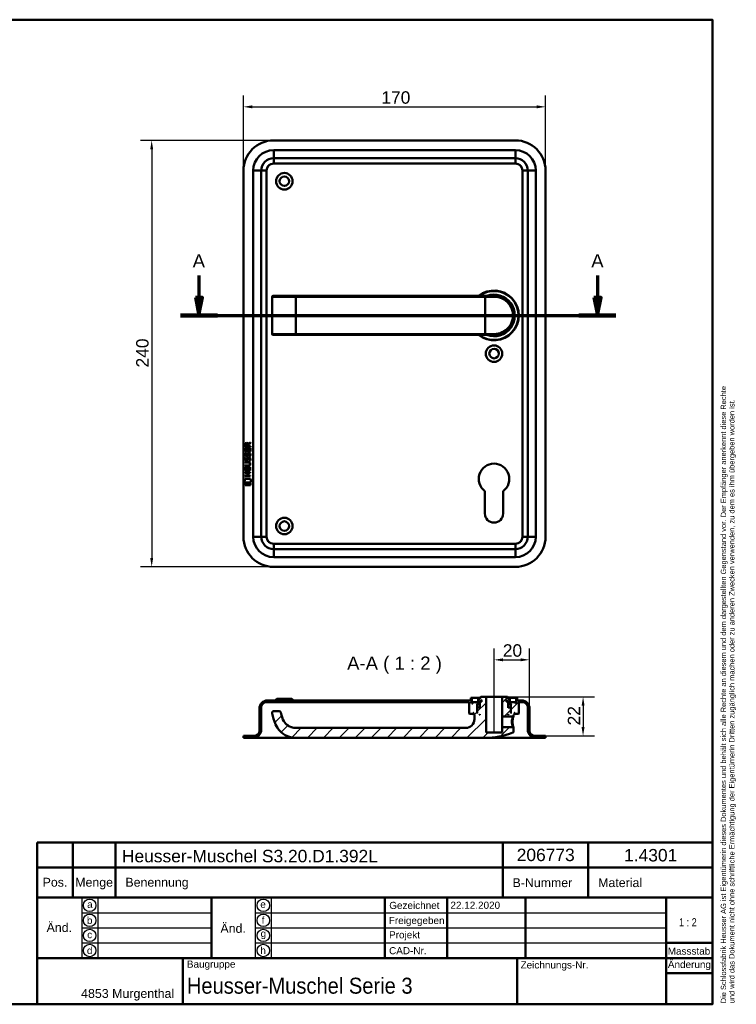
# Model space of a CAD drawing. Header units: millimetres. Extents: x 20 to 833, y 20 to 574.
# Tile 3 of 3: x 430 to 833, y 20 to 574. Entities that reach past the tile are written whole.
import ezdxf
from ezdxf.enums import TextEntityAlignment as Align

# ---------------------------------------------------------------- set-up
doc = ezdxf.new("R2010")
doc.units = ezdxf.units.MM
doc.header["$LTSCALE"] = 2
for name, color, linetype, lineweight in [('Bemaßungen(DIN)', 7, 'Continuous', 25), ('Mittellinie(DIN)', 7, 'Continuous', 25), ('Schnittansichtslinien(DIN)', 7, 'Continuous', 70), ('Sichtbare Kanten(DIN)', 7, 'Continuous', 50), ('Sichtbare tangentiale Kanten(DIN)', 7, 'Continuous', 50), ('Skizziergeometrie(DIN)', 7, 'Continuous', 50), ('Skizzierlinie(DIN)', 7, 'Continuous', 25), ('Symbole(DIN)', 7, 'Continuous', 25)]:
    doc.layers.add(name, color=color, linetype=linetype, lineweight=lineweight)
doc.layers.add('Schraffur', color=179, linetype='Continuous', lineweight=9, true_color=0x1e1e47)
doc.styles.add('Aktuell-DIN', font='arial.ttf')
doc.styles.add('Aktuell-DINGroßer Text', font='arial.ttf')
doc.styles.add('STANDARD-DIN~0', font='arial.ttf')
doc.styles.add('Textstil10', font='arial.ttf')
doc.styles.add('Textstil41', font='arial.ttf', dxfattribs={"width": 0.8})
doc.styles.add('Textstil83', font='arial.ttf', dxfattribs={"width": 0.8})
doc.dimstyles.new('CAD-LAN', dxfattribs={"dimscale": 2, "dimtxt": 3.5, "dimasz": 2.5, "dimexe": 3.175, "dimexo": 0, "dimgap": 0.8, "dimtad": 1, "dimrnd": 1e-08, "dimtxsty": 'STANDARD-DIN~0', "dimcen": 0.09, "dimdle": 10, "dimclrd": 250, "dimclre": 250, "dimclrt": 250, "dimadec": 0, "dimazin": 2, "dimtfac": 1, "dimtmove": 0, "dimatfit": 3, "dimfxl": 1, "dimtolj": 1, "dimtzin": 0, "dimlwd": 25, "dimlwe": 25, "dimarcsym": 0})

# ---------------------------------------------------------------- blocks, each defined once
blk = doc.blocks.new('Ränder Standardrahmen')
at = {"layer": 'Skizziergeometrie(DIN)', "flags": 128}
blk.add_lwpolyline([(10, 10), (10, 287), (410, 287), (410, 10), (10, 10)], dxfattribs=at)
blk = doc.blocks.new('Schriftfelder Heusser')
at = {"layer": 'Skizziergeometrie(DIN)'}
for p, q in [((101, 229.92), (101, 236.92)), ((101, 236.92), (291, 236.92)), ((111, 229.92), (111, 236.92)), ((123, 229.92), (123, 236.92)), ((232, 229.92), (232, 236.92)), ((256, 229.92), (256, 236.92)), ((291, 236.92), (291, 229.92)), ((101, 191.42), (101, 229.92)), ((101, 229.92), (291, 229.92)), ((111, 229.92), (111, 221.42)), ((123, 229.92), (123, 221.42)), ((232, 229.92), (232, 221.42)), ((256, 229.92), (256, 221.42)), ((291, 229.92), (291, 191.42)), ((101, 221.42), (291, 221.42)), ((150, 221.42), (150, 204.42)), ((198.85, 221.42), (198.85, 204.42)), ((216.35, 221.42), (216.35, 204.42)), ((238.35, 221.42), (238.35, 204.42)), ((278, 221.42), (278, 191.42)), ((278, 208.67), (291, 208.67)), ((101, 204.42), (291, 204.42)), ((142, 204.42), (142, 191.42)), ((236, 204.42), (236, 191.42)), ((278, 200.17), (291, 200.17)), ((291, 191.42), (101, 191.42))]:
    blk.add_line(p, q, dxfattribs=at)
at = {"layer": 'Skizzierlinie(DIN)'}
for p, q in [((113.5, 221.42), (113.5, 204.42)), ((118, 221.42), (118, 204.42)), ((162.35, 221.42), (162.35, 204.42)), ((166.85, 221.42), (166.85, 204.42)), ((113.5, 217.17), (150, 217.17)), ((162.35, 217.17), (278, 217.17)), ((113.5, 212.92), (150, 212.92)), ((162.35, 212.92), (278, 212.92)), ((113.5, 208.67), (150, 208.67)), ((162.35, 208.67), (278, 208.67))]:
    blk.add_line(p, q, dxfattribs=at)
for centre in [(115.75, 219.25), (164.6, 219.25), (115.75, 215.04), (164.6, 215.04), (115.75, 210.79), (164.6, 210.79), (115.75, 206.54), (164.6, 206.54)]:
    blk.add_circle(centre, 1.75, dxfattribs=at)
at = {"layer": 'Symbole(DIN)', "color": 7, "insert": (293.33, 191.7), "char_height": 1.5, "width": 182.3003, "attachment_point": 1, "rotation": 90, "line_spacing_factor": 0.944221, "style": 'Aktuell-DIN'}
blk.add_mtext('\\fArial|b0|i0;\\H1.5000;Die Schlossfabrik Heusser AG ist Eigentümerin dieses Dokumentes und behält sich alle Rechte an diesem und dem dargestellten Gegenstand vor. Der Empfänger anerkennt diese Rechte\\Pund wird das Dokument nicht ohne schriftliche Ermächtigung der Eigentümerin Dritten zugänglich machen oder zu anderen Zwecken verwenden, zu dem es ihm übergeben worden ist.\\P ', dxfattribs=at)
at = {"layer": 'Symbole(DIN)', "color": 179, "true_color": 0x262659, "style": 'Aktuell-DIN'}
for s, insert, char_height, attachment_point in [('B-Nummer', (234.74, 225.62), 2.489, 4), ('Material', (265.02, 225.62), 2.489, 5), ('Pos.', (106, 227), 2.489, 2), ('Menge', (117, 227), 2.489, 2), ('Benennung', (125.81, 225.38), 2.489, 4), ('\\fArial|b0|i0;a', (115.81, 219.53), 2, 5), ('\\fArial|b0|i0;e', (164.54, 219.53), 2, 5), ('\\fArial|b0|i0;Gezeichnet', (200.05, 219.23), 2, 4), ('\\fArial|b0|i0;b', (115.75, 215), 2, 5), ('\\fArial|b0|i0;f', (164.55, 215.06), 2, 5), ('\\fArial|b0|i0;Freigegeben', (199.92, 216), 2, 1), ('\\fArial|b0|i0;c', (115.75, 211.01), 2, 5), ('\\fArial|b0|i0;g', (164.63, 211.05), 2, 5), ('\\fArial|b0|i0;Projekt', (200, 211.98), 2, 1), ('\\fArial|b0|i0;d', (115.76, 206.55), 2, 5), ('\\fArial|b0|i0;h', (164.55, 206.57), 2, 5), ('\\fArial|b0|i0;CAD-Nr.', (200, 207.5), 2, 1), ('\\fArial|b0|i0;\\H2.0000;Massstab', (284.39, 206.37), 2, 5), ('\\fArial|b0|i0;\\H2.0000;Baugruppe', (143.1, 203.73), 2, 1), ('\\fArial|b0|i0;Zeichnungs-Nr.', (237, 203.5), 2, 1), ('\\fArial|b0|i0;\\H2.5000;4853 Murgenthal', (113.33, 192.46), 2.5, 7)]:
    blk.add_mtext(s, dxfattribs=dict(at, insert=insert, char_height=char_height, attachment_point=attachment_point))
at = {"layer": 'Symbole(DIN)', "color": 179, "true_color": 0x262659, "attachment_point": 5, "style": 'Aktuell-DIN'}
for s, insert, char_height, width in [('Änd.', (107.21, 213), 2.489, 12.3494), ('Änd.', (156.12, 212.76), 2.489, 12.3494), ('\\fArial|b0|i0;Änderung', (284.51, 202.33), 2, 12.1143)]:
    blk.add_mtext(s, dxfattribs=dict(at, insert=insert, char_height=char_height, width=width))
at = {"layer": 'Symbole(DIN)', "color": 7, "insert": (143.1, 196.62), "char_height": 4.5, "width": 90.18, "attachment_point": 4, "style": 'Aktuell-DIN'}
blk.add_mtext('\\fArial|b0|i0;\\W0.90;\\H4.5000;Heusser-Muschel Serie 3', dxfattribs=at)
at = {"layer": 'Symbole(DIN)', "color": 179, "true_color": 0x262659, "style": 'Textstil10'}
blk.add_attdef('ERSTELLUNGSDATUM_001', (217.26, 218.29), '', height=2, dxfattribs=at)
at = {"layer": 'Symbole(DIN)', "color": 179, "true_color": 0x262659}
for tag, height, style, p in [('AUTOR', 2.49, 'Aktuell-DIN', (240.03, 219.26)), ('KONTROLLDATUM', 2, 'Textstil10', (217.42, 215.04)), ('KONTROLLIERT_VON', 2, 'Textstil10', (239.98, 215.05))]:
    blk.add_attdef(tag, text='', height=height, dxfattribs=dict(at, style=style)).set_placement(p, align=Align.MIDDLE_LEFT)
at = {"layer": 'Symbole(DIN)', "color": 7, "style": 'Textstil83', "width": 0.8}
blk.add_attdef('Anfänglicher_Ansichtsmaßstab_001', (281.57, 213.34), '', height=2.3, dxfattribs=at)
at = {"layer": 'Symbole(DIN)', "color": 179, "true_color": 0x262659, "style": 'Textstil10'}
blk.add_attdef('PROJEKT', text='', height=2, dxfattribs=at).set_placement((217.77, 209.72), align=Align.BOTTOM_LEFT)
at = {"layer": 'Symbole(DIN)', "color": 7, "style": 'Textstil41', "width": 0.8}
blk.add_attdef('STATUS', text='', height=5, dxfattribs=at).set_placement((284.53, 195.86), align=Align.MIDDLE_CENTER)
blk = doc.blocks.new('*D21')
at = {"layer": 'Bemaßungen(DIN)', "color": 250, "linetype": 'Continuous', "lineweight": 25, "true_color": 0x3f3f3f, "transparency": 16777216}
for p, q in [((556.05, 489.1), (556.05, 531.32)), ((726.05, 489.1), (726.05, 531.32)), ((561.05, 524.97), (721.05, 524.97))]:
    blk.add_line(p, q, dxfattribs=at)
at = {"layer": 'Bemaßungen(DIN)', "color": 250, "linetype": 'Continuous', "true_color": 0x3f3f3f, "transparency": 16777216}
for points in [[(561.05, 525.8), (561.05, 524.14), (556.05, 524.97)], [(721.05, 525.8), (721.05, 524.14), (726.05, 524.97)]]:
    blk.add_solid(points, dxfattribs=at)
at = {"layer": 'Defpoints', "color": 0, "linetype": 'Continuous', "transparency": 16777216}
for p in [(726.05, 524.97), (556.05, 489.1), (726.05, 489.1)]:
    blk.add_point(p, dxfattribs=at)
at = {"layer": 'Bemaßungen(DIN)', "color": 250, "linetype": 'Continuous', "lineweight": 25, "true_color": 0x3f3f3f, "transparency": 16777216, "insert": (633.66, 533.72), "char_height": 7, "attachment_point": 1, "style": 'STANDARD-DIN~0'}
blk.add_mtext('\\A1;170', dxfattribs=at)
blk = doc.blocks.new('*D22')
at = {"layer": 'Bemaßungen(DIN)', "color": 250, "linetype": 'Continuous', "lineweight": 25, "true_color": 0x3f3f3f, "transparency": 16777216}
for p, q in [((573.05, 506.1), (498.05, 506.1)), ((504.4, 501.1), (504.4, 271.1)), ((573.05, 266.1), (498.05, 266.1))]:
    blk.add_line(p, q, dxfattribs=at)
at = {"layer": 'Bemaßungen(DIN)', "color": 250, "linetype": 'Continuous', "true_color": 0x3f3f3f, "transparency": 16777216}
for points in [[(503.57, 501.1), (505.24, 501.1), (504.4, 506.1)], [(503.57, 271.1), (505.24, 271.1), (504.4, 266.1)]]:
    blk.add_solid(points, dxfattribs=at)
at = {"layer": 'Defpoints', "color": 0, "linetype": 'Continuous', "transparency": 16777216}
for p in [(573.05, 506.1), (504.4, 266.1), (573.05, 266.1)]:
    blk.add_point(p, dxfattribs=at)
at = {"layer": 'Bemaßungen(DIN)', "color": 250, "linetype": 'Continuous', "lineweight": 25, "true_color": 0x3f3f3f, "transparency": 16777216, "insert": (495.66, 378.32), "char_height": 7, "attachment_point": 1, "rotation": 90, "style": 'STANDARD-DIN~0'}
blk.add_mtext('\\A1;240', dxfattribs=at)
blk = doc.blocks.new('2DTransSchnitt0')
at = {"layer": 'Schnittansichtslinien(DIN)', "linetype": 'Continuous'}
for p, q in [((265.49, 215.08), (265.49, 208.8)), ((377.64, 215.08), (377.64, 208.8)), ((264.49, 208.8), (265.49, 203.8)), ((266.49, 208.8), (264.49, 208.8)), ((265.49, 208.8), (265.49, 203.8)), ((265.49, 203.8), (266.49, 208.8)), ((376.64, 208.8), (377.64, 203.8)), ((378.64, 208.8), (376.64, 208.8)), ((377.64, 208.8), (377.64, 203.8)), ((377.64, 203.8), (378.64, 208.8)), ((260.28, 203.8), (382.85, 203.8))]:
    blk.add_line(p, q, dxfattribs=at)
at = {"layer": 'Schnittansichtslinien(DIN)', "linetype": 'Continuous', "lineweight": 140}
for p, q in [((260.28, 203.8), (270.7, 203.8)), ((372.43, 203.8), (382.85, 203.8))]:
    blk.add_line(p, q, dxfattribs=at)
at = {"layer": 'Schnittansichtslinien(DIN)', "linetype": 'Continuous', "flags": 128}
for points in [[(264.49, 208.8), (265.49, 203.8), (266.49, 208.8), (264.49, 208.8)], [(376.64, 208.8), (377.64, 203.8), (378.64, 208.8), (376.64, 208.8)]]:
    blk.add_lwpolyline(points, dxfattribs=at)
at = {"layer": 'Schnittansichtslinien(DIN)'}
for points in [[(264.49, 208.8), (265.49, 203.8), (266.49, 208.8), (264.49, 208.8)], [(376.64, 208.8), (377.64, 203.8), (378.64, 208.8), (376.64, 208.8)]]:
    blk.add_solid(points, dxfattribs=at)
at = {"layer": 'Schnittansichtslinien(DIN)', "char_height": 3.73, "attachment_point": 7, "style": 'Aktuell-DINGroßer Text'}
for insert in [(263.73, 217.3), (375.89, 217.3)]:
    blk.add_mtext('A', dxfattribs=dict(at, insert=insert))
blk = doc.blocks.new('*D24')
at = {"layer": 'Bemaßungen(DIN)', "color": 250, "linetype": 'Continuous', "lineweight": 25, "true_color": 0x3f3f3f, "transparency": 16777216}
for p, q in [((704.55, 192.97), (753.52, 192.97)), ((747.17, 187.97), (747.17, 175.97)), ((726.05, 170.97), (753.52, 170.97))]:
    blk.add_line(p, q, dxfattribs=at)
at = {"layer": 'Bemaßungen(DIN)', "color": 250, "linetype": 'Continuous', "true_color": 0x3f3f3f, "transparency": 16777216}
for points in [[(746.33, 187.97), (748, 187.97), (747.17, 192.97)], [(746.33, 175.97), (748, 175.97), (747.17, 170.97)]]:
    blk.add_solid(points, dxfattribs=at)
at = {"layer": 'Defpoints', "color": 0, "linetype": 'Continuous', "transparency": 16777216}
for p in [(704.55, 192.97), (726.05, 170.97), (747.17, 170.97)]:
    blk.add_point(p, dxfattribs=at)
at = {"layer": 'Bemaßungen(DIN)', "color": 250, "linetype": 'Continuous', "lineweight": 25, "true_color": 0x3f3f3f, "transparency": 16777216, "insert": (738.54, 176.93), "char_height": 7, "attachment_point": 1, "rotation": 90, "style": 'STANDARD-DIN~0'}
blk.add_mtext('\\A1;22', dxfattribs=at)
blk = doc.blocks.new('*D25')
at = {"layer": 'Bemaßungen(DIN)', "color": 250, "linetype": 'Continuous', "lineweight": 25, "true_color": 0x3f3f3f, "transparency": 16777216}
for p, q in [((697.05, 197.97), (697.05, 220.18)), ((717.05, 186.47), (717.05, 220.18)), ((702.05, 213.83), (712.05, 213.83))]:
    blk.add_line(p, q, dxfattribs=at)
at = {"layer": 'Bemaßungen(DIN)', "color": 250, "linetype": 'Continuous', "true_color": 0x3f3f3f, "transparency": 16777216}
for points in [[(702.05, 214.67), (702.05, 213), (697.05, 213.83)], [(712.05, 214.67), (712.05, 213), (717.05, 213.83)]]:
    blk.add_solid(points, dxfattribs=at)
at = {"layer": 'Defpoints', "color": 0, "linetype": 'Continuous', "transparency": 16777216}
for p in [(717.05, 213.83), (697.05, 197.97), (717.05, 186.47)]:
    blk.add_point(p, dxfattribs=at)
at = {"layer": 'Bemaßungen(DIN)', "color": 250, "linetype": 'Continuous', "lineweight": 25, "true_color": 0x3f3f3f, "transparency": 16777216, "insert": (701.99, 222.58), "char_height": 7, "attachment_point": 1, "style": 'STANDARD-DIN~0'}
blk.add_mtext('\\A1;20', dxfattribs=at)

msp = doc.modelspace()

# ---------------------------------------------------------------- hatches: boundary and pattern name
at = {"layer": 'Schraffur'}
h = msp.add_hatch(dxfattribs=at)
h.set_pattern_fill('ANSI31', color=256, scale=50.8, style=0)
h.set_pattern_definition([(45, (0, 0), (-4.49013, 4.49013), [])])
edge = h.paths.add_edge_path()
edge.add_spline(control_points=[(707.726, 172.842), (707.761, 172.854), (707.793, 172.871), (707.854, 172.911), (707.882, 172.934), (707.963, 173.017), (707.995, 173.076), (708.037, 173.183), (708.049, 173.246), (708.051, 173.309)], knot_values=[-0.0489052, -0.0489052, -0.0489052, -0.0489052, -0.0417042, -0.0417042, -0.0345061, -0.0345061, -0.0188508, -0.0188508, -0.0000001, -0.0000001, -0.0000001, -0.0000001], degree=3, periodic=0)
edge.add_line((708.051, 173.309), (708.051, 175.606))
edge.add_spline(control_points=[(708.051, 175.606), (707.989, 175.667), (707.927, 175.727), (707.803, 175.847), (707.741, 175.907), (707.679, 175.967)], knot_values=[-0.0519766, -0.0519766, -0.0519766, -0.0519766, -0.0259883, -0.0259883, -0.0001844, -0.0001844, -0.0001844, -0.0001844], degree=3, periodic=0)
edge.add_line((707.679, 175.967), (701.551, 175.967))
edge.add_line((701.551, 175.967), (701.551, 172.967))
edge.add_line((701.551, 172.967), (692.551, 172.967))
edge.add_line((692.551, 172.967), (692.551, 192.967))
edge.add_line((692.551, 192.967), (689.551, 192.967))
edge.add_line((689.551, 192.967), (689.051, 192.467))
edge.add_line((689.051, 192.467), (689.051, 191.867))
edge.add_line((689.051, 191.867), (688.084, 191.867))
edge.add_line((688.084, 191.867), (688.084, 190.367))
edge.add_line((688.084, 190.367), (689.587, 190.367))
edge.add_line((689.587, 190.367), (689.587, 191.267))
edge.add_line((689.587, 191.267), (689.951, 191.267))
edge.add_line((689.951, 191.267), (689.951, 190.167))
edge.add_line((689.951, 190.167), (689.051, 190.167))
edge.add_line((689.051, 190.167), (689.051, 186.767))
edge.add_line((689.051, 186.767), (688.851, 186.967))
edge.add_line((688.851, 186.967), (687.751, 186.967))
edge.add_line((687.751, 186.967), (687.551, 186.767))
edge.add_line((687.551, 186.767), (687.551, 183.967))
edge.add_line((687.551, 183.967), (687.301, 183.967))
edge.add_line((687.301, 183.967), (687.501, 184.167))
edge.add_line((687.501, 184.167), (687.501, 188.967))
edge.add_line((687.501, 188.967), (687.301, 189.167))
edge.add_line((687.301, 189.167), (688.051, 189.167))
edge.add_line((688.051, 189.167), (688.051, 189.967))
edge.add_line((688.051, 189.967), (685.051, 189.967))
edge.add_line((685.051, 189.967), (685.051, 189.167))
edge.add_line((685.051, 189.167), (684.551, 189.167))
edge.add_line((684.551, 189.167), (684.551, 192.467))
edge.add_line((684.551, 192.467), (684.051, 192.467))
edge.add_line((684.051, 192.467), (684.051, 190.967))
edge.add_line((684.051, 190.967), (569.551, 190.967))
edge.add_ellipse((569.551, 186.467), major_axis=(0, 4.5), ratio=1, start_angle=0, end_angle=90)
edge.add_line((565.051, 186.467), (565.051, 173.967))
edge.add_ellipse((562.051, 173.967), major_axis=(3, 0), ratio=1, start_angle=270, end_angle=360, ccw=False)
edge.add_line((562.051, 170.967), (556.051, 170.967))
edge.add_line((556.051, 170.967), (556.051, 169.967))
edge.add_line((556.051, 169.967), (561.551, 169.967))
edge.add_ellipse((561.551, 174.467), major_axis=(0, -4.5), ratio=1, start_angle=0, end_angle=90)
edge.add_line((566.051, 174.467), (566.051, 186.967))
edge.add_ellipse((569.051, 186.967), major_axis=(-3, 0), ratio=1, start_angle=270, end_angle=360, ccw=False)
edge.add_line((569.051, 189.967), (683.051, 189.967))
edge.add_line((683.051, 189.967), (683.051, 183.567))
edge.add_line((683.051, 183.567), (683.251, 183.367))
edge.add_line((683.251, 183.367), (685.351, 183.367))
edge.add_line((685.351, 183.367), (685.451, 183.467))
edge.add_line((685.451, 183.467), (685.451, 183.967))
edge.add_line((685.451, 183.967), (685.751, 183.967))
edge.add_line((685.751, 183.967), (685.551, 183.767))
edge.add_line((685.551, 183.767), (685.551, 183.167))
edge.add_line((685.551, 183.167), (685.751, 182.967))
edge.add_line((685.751, 182.967), (686.051, 182.967))
edge.add_line((686.051, 182.967), (686.051, 180.467))
edge.add_ellipse((681.051, 180.467), major_axis=(5, 0), ratio=1, start_angle=270, end_angle=360, ccw=False)
edge.add_line((681.051, 175.467), (585.551, 175.467))
edge.add_spline(control_points=[(585.551, 175.467), (584.738, 175.467), (583.924, 175.604), (582.6, 176.039), (581.814, 176.358), (580.116, 177.583), (579.382, 178.365), (577.927, 180.676), (577.602, 182.19), (577.131, 184.196)], knot_values=[-1.922427, -1.922427, -1.922427, -1.922427, -1.3852973, -1.3852973, -1.0019081, -1.0019081, -0.6180262, -0.6180262, 0, 0, 0, 0], degree=3, periodic=0)
edge.add_ellipse((576.158, 183.967), major_axis=(0.974, 0.229), ratio=1, start_angle=0, end_angle=76.78481)
edge.add_line((576.158, 184.967), (573.157, 184.967))
edge.add_ellipse((573.157, 183.967), major_axis=(0, 1), ratio=1, start_angle=0, end_angle=106)
edge.add_spline(control_points=[(572.196, 183.691), (573.648, 178.629), (573.683, 178.419), (574.661, 176.159), (575.547, 174.762), (577.622, 172.742), (578.946, 171.645), (582.385, 170.275), (583.967, 169.967), (585.551, 169.967)], knot_values=[-2.8381649, -2.8381649, -2.8381649, -2.8381649, -2.1448386, -2.1448386, -1.110474, -1.110474, -0.4750825, -0.4750825, 0, 0, 0, 0], degree=3, periodic=0)
edge.add_line((585.551, 169.967), (692.051, 169.967))
edge.add_ellipse((692.051, 214.134), major_axis=(0, -44.167), ratio=1, start_angle=0, end_angle=20.78809)
h.paths.add_polyline_path([(688.851, 182.967), (689.051, 183.167), (689.051, 182.967)], flags=0)
edge = h.paths.add_edge_path()
edge.add_ellipse((712.551, 186.467), major_axis=(4.5, 0), ratio=1, start_angle=0, end_angle=90)
edge.add_line((712.551, 190.967), (710.051, 190.967))
edge.add_line((710.051, 190.967), (710.051, 192.467))
edge.add_line((710.051, 192.467), (709.551, 192.467))
edge.add_line((709.551, 192.467), (709.551, 189.167))
edge.add_line((709.551, 189.167), (709.051, 189.167))
edge.add_line((709.051, 189.167), (709.051, 189.967))
edge.add_line((709.051, 189.967), (706.051, 189.967))
edge.add_line((706.051, 189.967), (706.051, 189.167))
edge.add_line((706.051, 189.167), (706.801, 189.167))
edge.add_line((706.801, 189.167), (706.601, 188.967))
edge.add_line((706.601, 188.967), (706.601, 184.167))
edge.add_line((706.601, 184.167), (706.801, 183.967))
edge.add_line((706.801, 183.967), (706.551, 183.967))
edge.add_line((706.551, 183.967), (706.551, 186.767))
edge.add_line((706.551, 186.767), (706.351, 186.967))
edge.add_line((706.351, 186.967), (705.251, 186.967))
edge.add_line((705.251, 186.967), (705.051, 186.767))
edge.add_line((705.051, 186.767), (705.051, 190.167))
edge.add_line((705.051, 190.167), (704.151, 190.167))
edge.add_line((704.151, 190.167), (704.151, 191.267))
edge.add_line((704.151, 191.267), (704.515, 191.267))
edge.add_line((704.515, 191.267), (704.515, 190.367))
edge.add_line((704.515, 190.367), (706.018, 190.367))
edge.add_line((706.018, 190.367), (706.018, 191.867))
edge.add_line((706.018, 191.867), (705.051, 191.867))
edge.add_line((705.051, 191.867), (705.051, 192.467))
edge.add_line((705.051, 192.467), (704.551, 192.967))
edge.add_line((704.551, 192.967), (701.551, 192.967))
edge.add_line((701.551, 192.967), (701.551, 181.967))
edge.add_line((701.551, 181.967), (707.679, 181.967))
edge.add_spline(control_points=[(707.679, 181.967), (707.741, 182.027), (707.803, 182.086), (707.927, 182.206), (707.989, 182.267), (708.051, 182.327)], knot_values=[-0.0517524, -0.0517524, -0.0517524, -0.0517524, -0.0259858, -0.0259858, 0, 0, 0, 0], degree=3, periodic=0)
edge.add_line((708.051, 182.327), (708.051, 182.967))
edge.add_line((708.051, 182.967), (708.351, 182.967))
edge.add_line((708.351, 182.967), (708.551, 183.167))
edge.add_line((708.551, 183.167), (708.551, 183.767))
edge.add_line((708.551, 183.767), (708.351, 183.967))
edge.add_line((708.351, 183.967), (708.651, 183.967))
edge.add_line((708.651, 183.967), (708.651, 183.467))
edge.add_line((708.651, 183.467), (708.751, 183.367))
edge.add_line((708.751, 183.367), (710.851, 183.367))
edge.add_line((710.851, 183.367), (711.051, 183.567))
edge.add_line((711.051, 183.567), (711.051, 189.967))
edge.add_line((711.051, 189.967), (713.051, 189.967))
edge.add_ellipse((713.051, 186.967), major_axis=(0, 3), ratio=1, start_angle=270, end_angle=360, ccw=False)
edge.add_line((716.051, 186.967), (716.051, 174.467))
edge.add_ellipse((720.551, 174.467), major_axis=(-4.5, 0), ratio=1, start_angle=0, end_angle=90)
edge.add_line((720.551, 169.967), (726.051, 169.967))
edge.add_line((726.051, 169.967), (726.051, 170.967))
edge.add_line((726.051, 170.967), (720.051, 170.967))
edge.add_ellipse((720.051, 173.967), major_axis=(0, -3), ratio=1, start_angle=270, end_angle=360, ccw=False)
edge.add_line((717.051, 173.967), (717.051, 186.467))
h.paths.add_polyline_path([(705.051, 183.167), (705.251, 182.967), (705.051, 182.967)], flags=0)

# ---------------------------------------------------------------- linework, layer by layer
at = {"layer": 'Mittellinie(DIN)', "linetype": 'Continuous'}
msp.add_line((697.051, 172.467), (697.051, 197.967), dxfattribs=at)
at = {"layer": 'Sichtbare Kanten(DIN)'}
for p, q in [((709.051, 506.101), (573.051, 506.101)), ((573.051, 496.101), (709.051, 496.101)), ((556.051, 489.101), (556.051, 283.101)), ((566.051, 283.101), (566.051, 489.101)), ((716.051, 489.101), (716.051, 283.101)), ((726.051, 283.101), (726.051, 489.101)), ((572.157, 418.101), (572.157, 397.101)), ((572.657, 418.601), (572.677, 418.601)), ((585.551, 418.601), (572.677, 418.601)), ((692.051, 418.601), (585.551, 418.601)), ((692.051, 418.601), (697.051, 418.601)), ((697.668, 418.583), (697.668, 418.583)), ((572.677, 396.601), (572.657, 396.601)), ((572.677, 396.601), (585.551, 396.601)), ((585.551, 396.601), (692.051, 396.601)), ((697.051, 396.601), (692.051, 396.601)), ((557.061, 331.017), (557.063, 333.021)), ((557.063, 333.747), (557.066, 335.06)), ((559.922, 333.745), (557.063, 333.747)), ((557.063, 333.021), (557.411, 333.021)), ((557.411, 333.021), (557.41, 331.393)), ((557.414, 335.016), (557.413, 334.128)), ((557.413, 334.128), (558.431, 334.127)), ((558.304, 331.393), (558.306, 332.84)), ((558.306, 332.84), (558.654, 332.839)), ((558.431, 334.127), (558.432, 335.016)), ((558.654, 332.839), (558.653, 331.393)), ((558.728, 335.376), (559.924, 336.167)), ((559.923, 335.733), (558.781, 334.978)), ((558.781, 334.978), (558.781, 334.127)), ((558.781, 334.127), (559.922, 334.126)), ((559.572, 331.392), (559.573, 333.039)), ((559.573, 333.039), (559.921, 333.039)), ((559.921, 333.039), (559.92, 331.014)), ((559.922, 334.126), (559.922, 333.745)), ((559.924, 336.167), (559.923, 335.733)), ((559.92, 331.014), (557.061, 331.017)), ((557.231, 327.696), (557.57, 327.596)), ((557.233, 330.243), (557.572, 330.143)), ((557.41, 331.393), (558.304, 331.393)), ((557.429, 328.911), (557.437, 328.894)), ((558.113, 328.814), (558.124, 328.83)), ((558.653, 331.393), (559.572, 331.392)), ((559.159, 327.393), (559.148, 327.393)), ((559.161, 329.94), (559.15, 329.94)), ((557.053, 320.279), (557.054, 322.283)), ((557.054, 322.283), (557.403, 322.283)), ((557.055, 323.231), (558.725, 323.23)), ((557.055, 322.854), (557.055, 323.231)), ((558.7, 322.853), (557.055, 322.854)), ((557.056, 325.166), (558.702, 325.165)), ((557.056, 324.789), (557.056, 325.166)), ((558.726, 324.788), (557.056, 324.789)), ((557.403, 322.283), (557.401, 320.656)), ((557.427, 326.365), (557.434, 326.347)), ((558.111, 326.267), (558.122, 326.284)), ((558.296, 320.655), (558.297, 322.102)), ((558.297, 322.102), (558.646, 322.102)), ((558.646, 322.102), (558.644, 320.655)), ((559.563, 320.654), (559.564, 322.301)), ((559.564, 322.301), (559.913, 322.301)), ((559.606, 324.003), (559.606, 324.012)), ((559.913, 322.301), (559.911, 320.277)), ((557.049, 317.174), (557.049, 317.551)), ((557.049, 317.551), (558.292, 317.55)), ((559.907, 317.172), (557.049, 317.174)), ((557.05, 319.109), (557.051, 319.486)), ((558.293, 319.108), (557.05, 319.109)), ((557.051, 319.486), (559.909, 319.483)), ((559.911, 320.277), (557.053, 320.279)), ((557.401, 320.656), (558.296, 320.655)), ((558.292, 317.55), (558.293, 319.108)), ((558.644, 320.655), (559.563, 320.654)), ((558.65, 319.107), (558.648, 317.55)), ((558.648, 317.55), (559.908, 317.549)), ((559.909, 319.106), (558.65, 319.107)), ((559.908, 317.549), (559.907, 317.172)), ((559.909, 319.483), (559.909, 319.106)), ((556.518, 313.597), (556.977, 315.73)), ((560.433, 313.594), (556.518, 313.597)), ((556.976, 312.169), (556.977, 313.311)), ((559.973, 312.167), (556.976, 312.169)), ((556.977, 315.73), (559.983, 315.727)), ((556.977, 313.311), (559.974, 313.309)), ((559.974, 313.309), (559.973, 312.167)), ((559.983, 315.727), (560.433, 313.594)), ((691.951, 296.101), (691.951, 308.676)), ((702.151, 308.676), (702.151, 296.101)), ((709.051, 276.101), (573.051, 276.101)), ((573.051, 266.101), (709.051, 266.101)), ((569.051, 189.967), (683.051, 189.967)), ((684.051, 190.967), (569.551, 190.967)), ((574.901, 191.967), (573.901, 190.967)), ((574.901, 191.967), (583.201, 191.967)), ((583.201, 191.967), (584.201, 190.967)), ((683.051, 189.967), (683.051, 183.567)), ((684.551, 192.467), (684.051, 192.467)), ((684.051, 192.467), (684.051, 190.967)), ((684.551, 189.167), (684.551, 192.467)), ((684.551, 192.467), (689.051, 192.467)), ((685.051, 189.167), (684.551, 189.167)), ((688.051, 189.967), (685.051, 189.967)), ((685.051, 189.967), (685.051, 189.167)), ((687.501, 188.967), (687.301, 189.167)), ((687.301, 189.167), (688.051, 189.167)), ((687.501, 184.167), (687.501, 188.967)), ((687.501, 188.967), (689.051, 188.967)), ((688.051, 189.167), (688.051, 189.967)), ((688.051, 189.967), (689.051, 189.967)), ((689.051, 189.167), (688.051, 189.167)), ((689.051, 191.867), (688.084, 191.867)), ((688.084, 191.867), (688.084, 190.367)), ((688.084, 190.367), (689.587, 190.367)), ((689.551, 192.967), (689.051, 192.467)), ((689.051, 192.467), (689.051, 191.867)), ((689.951, 190.167), (689.051, 190.167)), ((689.051, 190.167), (689.051, 186.767)), ((692.551, 192.967), (689.551, 192.967)), ((689.587, 190.367), (689.587, 191.267)), ((689.587, 191.267), (689.951, 191.267)), ((689.587, 190.367), (689.951, 190.367)), ((689.951, 191.267), (689.951, 190.167)), ((692.551, 172.967), (692.551, 192.967)), ((701.551, 192.967), (692.551, 192.967)), ((704.551, 192.967), (701.551, 192.967)), ((701.551, 192.967), (701.551, 181.967)), ((704.151, 190.167), (704.151, 191.267)), ((704.151, 191.267), (704.515, 191.267)), ((704.151, 190.367), (704.515, 190.367)), ((705.051, 190.167), (704.151, 190.167)), ((704.515, 191.267), (704.515, 190.367)), ((704.515, 190.367), (706.018, 190.367)), ((705.051, 192.467), (704.551, 192.967)), ((705.051, 191.867), (705.051, 192.467)), ((705.051, 192.467), (709.551, 192.467)), ((706.018, 191.867), (705.051, 191.867)), ((705.051, 186.767), (705.051, 190.167)), ((705.051, 189.967), (706.051, 189.967)), ((706.051, 189.167), (705.051, 189.167)), ((705.051, 188.967), (706.601, 188.967)), ((706.018, 190.367), (706.018, 191.867)), ((709.051, 189.967), (706.051, 189.967)), ((706.051, 189.967), (706.051, 189.167)), ((706.051, 189.167), (706.801, 189.167)), ((706.801, 189.167), (706.601, 188.967)), ((706.601, 188.967), (706.601, 184.167)), ((709.051, 189.167), (709.051, 189.967)), ((709.551, 189.167), (709.051, 189.167)), ((710.051, 192.467), (709.551, 192.467)), ((709.551, 192.467), (709.551, 189.167)), ((710.051, 190.967), (710.051, 192.467)), ((712.551, 190.967), (710.051, 190.967)), ((711.051, 183.567), (711.051, 189.967)), ((711.051, 189.967), (713.051, 189.967)), ((565.051, 186.467), (565.051, 173.967)), ((566.051, 174.467), (566.051, 186.967)), ((576.158, 184.967), (573.157, 184.967)), ((683.051, 183.567), (683.251, 183.367)), ((683.251, 183.367), (685.351, 183.367)), ((685.351, 183.367), (685.451, 183.467)), ((685.351, 183.367), (685.551, 183.367)), ((685.451, 183.467), (685.451, 183.967)), ((685.451, 183.967), (685.751, 183.967)), ((685.551, 183.467), (685.451, 183.467)), ((685.751, 183.967), (685.551, 183.767)), ((685.551, 183.767), (685.551, 183.167)), ((685.551, 183.167), (685.751, 182.967)), ((685.751, 182.967), (686.051, 182.967)), ((686.051, 182.967), (686.051, 180.467)), ((687.301, 183.967), (687.501, 184.167)), ((687.551, 183.967), (687.301, 183.967)), ((687.551, 184.167), (687.501, 184.167)), ((687.751, 186.967), (687.551, 186.767)), ((687.551, 186.767), (687.551, 183.967)), ((688.851, 186.967), (687.751, 186.967)), ((689.051, 186.767), (688.851, 186.967)), ((689.051, 186.967), (688.851, 186.967)), ((688.851, 182.967), (689.051, 183.167)), ((689.051, 182.967), (688.851, 182.967)), ((689.051, 183.167), (689.051, 182.967)), ((705.251, 186.967), (705.051, 186.767)), ((705.251, 186.967), (705.051, 186.967)), ((705.051, 183.167), (705.251, 182.967)), ((705.051, 182.967), (705.051, 183.167)), ((705.251, 182.967), (705.051, 182.967)), ((706.351, 186.967), (705.251, 186.967)), ((706.551, 186.767), (706.351, 186.967)), ((706.551, 183.967), (706.551, 186.767)), ((706.601, 184.167), (706.551, 184.167)), ((706.801, 183.967), (706.551, 183.967)), ((706.601, 184.167), (706.801, 183.967)), ((708.051, 182.327), (708.051, 182.967)), ((708.051, 182.967), (708.351, 182.967)), ((708.551, 183.767), (708.351, 183.967)), ((708.351, 183.967), (708.651, 183.967)), ((708.351, 182.967), (708.551, 183.167)), ((708.551, 183.167), (708.551, 183.767)), ((708.651, 183.467), (708.551, 183.467)), ((708.551, 183.367), (708.751, 183.367)), ((708.651, 183.967), (708.651, 183.467)), ((708.651, 183.467), (708.751, 183.367)), ((708.751, 183.367), (710.851, 183.367)), ((710.851, 183.367), (711.051, 183.567)), ((716.051, 186.967), (716.051, 174.467)), ((717.051, 173.967), (717.051, 186.467)), ((701.551, 181.967), (707.679, 181.967)), ((701.551, 175.967), (701.551, 181.967)), ((707.679, 181.967), (708.051, 182.327)), ((681.051, 175.467), (585.551, 175.467)), ((701.551, 172.967), (692.551, 172.967)), ((707.679, 175.967), (701.551, 175.967)), ((701.551, 175.967), (701.551, 172.967)), ((708.051, 175.606), (707.679, 175.967)), ((708.051, 173.309), (708.051, 175.606)), ((562.051, 170.967), (556.051, 170.967)), ((556.051, 170.967), (556.051, 169.967)), ((556.051, 169.967), (561.551, 169.967)), ((561.551, 169.967), (573.051, 169.967)), ((573.051, 169.967), (585.551, 169.967)), ((585.551, 169.967), (692.051, 169.967)), ((692.051, 169.967), (709.051, 169.967)), ((709.051, 169.967), (720.551, 169.967)), ((726.051, 170.967), (720.051, 170.967)), ((720.551, 169.967), (726.051, 169.967)), ((726.051, 169.967), (726.051, 170.967))]:
    msp.add_line(p, q, dxfattribs=at)
for centre, radius in [((579.051, 483.101), 4.65), ((579.051, 483.101), 2.65), ((697.051, 386.101), 4.65), ((697.051, 386.101), 2.65), ((579.051, 289.101), 4.65), ((579.051, 289.101), 2.65)]:
    msp.add_circle(centre, radius, dxfattribs=at)
for centre, radius, start, end in [((573.051, 489.101), 17, 90, 180), ((709.051, 489.101), 17, 0, 90), ((573.051, 489.101), 7, 90, 180), ((709.051, 489.101), 7, 0, 90), ((697.051, 407.601), 14, 231.78679, 128.21321), ((697.051, 407.601), 13.8, 232.8542, 127.1458), ((572.657, 418.101), 0.5, 90, 180), ((697.051, 407.601), 11.7, 250.08028, 109.91972), ((697.051, 407.601), 11.6, 251.49137, 108.50863), ((697.051, 407.601), 11.5, 253.04257, 106.95743), ((697.051, 407.601), 11.3, 256.76803, 103.23197), ((699.283, 417.658), 0.85, 113.68057, 113.84384), ((699.283, 417.658), 0.85, 41.0978, 41.29906), ((709.421, 420.248), 8.725, 195.91987, 195.92827), ((709.421, 420.248), 8.725, 199.87293, 199.87508), ((572.657, 397.101), 0.5, 180, 270), ((697.051, 315.601), 8.6, 306.37184, 233.62816), ((697.051, 296.101), 5.1, 180, 0), ((573.051, 283.101), 17, 180, 270), ((573.051, 283.101), 7, 180, 270), ((709.051, 283.101), 17, 270, 0), ((709.051, 283.101), 7, 270, 0), ((569.551, 186.467), 4.5, 90, 180), ((569.051, 186.967), 3, 90, 180), ((712.551, 186.467), 4.5, 0, 90), ((713.051, 186.967), 3, 0, 90), ((573.157, 183.967), 1, 90, 196), ((576.158, 183.967), 1, 13.21519, 90), ((681.051, 180.467), 5, 270, 0), ((561.551, 174.467), 4.5, 270, 0), ((562.051, 173.967), 3, 270, 0), ((692.051, 214.134), 44.167, 270, 290.78809), ((720.551, 174.467), 4.5, 180, 270), ((720.051, 173.967), 3, 180, 270)]:
    msp.add_arc(centre, radius, start, end, dxfattribs=at)
for centre, major_axis, ratio, start_param, end_param in [((558.593, 334.244), (-0.976, 1.274), 0.5180415, 5.9043613, 6.8771057), ((557.2, 334.163), (-1.242, -1.64), 0.5994938, 2.7365723, 3.5673799), ((558.695, 332.022), (1.103, 3.296), 0.2312948, 2.8124619, 2.8734213), ((558.175, 329.705), (0.574, 1.004), 0.5438409, 2.7534304, 3.2137241), ((558.055, 328.838), (0.098, 0.139), 0.3641716, 4.4844927, 4.7925708), ((558.501, 325.709), (0.838, 1.64), 0.4594521, 5.9760112, 6.497704), ((558.502, 328.253), (0.839, 1.642), 0.4591024, 5.9761877, 6.4975755), ((558.779, 329.722), (1.192, 3.54), 0.2215161, 2.8263053, 2.8854462), ((558.18, 327.167), (0.583, 1.012), 0.541605, 2.7569093, 3.2147406), ((558.053, 326.291), (0.098, 0.139), 0.3641716, 4.4844927, 4.7925708), ((554.885, 327.535), (4.808, -4.323), 0.3742014, 5.888113, 6.6064523), ((554.881, 320.491), (4.814, 4.313), 0.3742661, 5.9599282, 6.6783921), ((536.173, 343.84), (23.266, -20.361), 0.1371339, 6.127502, 6.402435)]:
    msp.add_ellipse(centre, major_axis=major_axis, ratio=ratio, start_param=start_param, end_param=end_param, dxfattribs=at)
for points, knots in [([(697.051, 396.601), (698.708, 396.601), (700.351, 396.981), (701.824, 397.69), (703.297, 398.399), (704.6, 399.434), (705.626, 400.71), (706.651, 401.986), (707.394, 403.505), (707.768, 405.123), (708.142, 406.741), (708.142, 408.462), (707.768, 410.079), (707.394, 411.696), (706.651, 413.214), (705.626, 414.49), (704.601, 415.766), (703.297, 416.802), (701.824, 417.511), (700.351, 418.22), (698.708, 418.601), (697.051, 418.601)], [-3.3432814, -3.3432814, -3.3432814, -3.3432814, -2.8656698, -2.8656698, -2.8656698, -2.3880581, -2.3880581, -2.3880581, -1.9104465, -1.9104465, -1.9104465, -1.4328349, -1.4328349, -1.4328349, -0.9552233, -0.9552233, -0.9552233, -0.4776116, -0.4776116, -0.4776116, 0, 0, 0, 0]), ([(559.606, 324.012), (559.606, 324.059), (559.603, 324.106), (559.587, 324.241), (559.565, 324.329), (559.49, 324.48), (559.444, 324.541), (559.324, 324.647), (559.253, 324.687), (559.036, 324.77), (558.876, 324.788), (558.726, 324.788)], [-0.13394602, -0.13394602, -0.13394602, -0.13394602, -0.11996159, -0.11996159, -0.09310912, -0.09310912, -0.06964663, -0.06964663, -0.04519613, -0.04519613, 0, 0, 0, 0]), ([(572.196, 183.691), (573.648, 178.629), (573.683, 178.419), (574.661, 176.159), (575.547, 174.762), (577.622, 172.742), (578.946, 171.645), (582.385, 170.275), (583.967, 169.967), (585.551, 169.967)], [-2.8381649, -2.8381649, -2.8381649, -2.8381649, -2.1448386, -2.1448386, -1.110474, -1.110474, -0.4750825, -0.4750825, 0, 0, 0, 0]), ([(585.551, 175.467), (584.738, 175.467), (583.924, 175.604), (582.6, 176.039), (581.814, 176.358), (580.116, 177.583), (579.382, 178.365), (577.927, 180.676), (577.602, 182.19), (577.131, 184.196)], [-1.922427, -1.922427, -1.922427, -1.922427, -1.3852973, -1.3852973, -1.0019081, -1.0019081, -0.6180262, -0.6180262, 0, 0, 0, 0]), ([(707.679, 181.967), (707.679, 181.967), (707.671, 181.941), (707.653, 181.891), (707.583, 181.689), (707.37, 181.079), (707.241, 180.274), (707.177, 179.871), (707.134, 179.42), (707.133, 178.967), (707.133, 178.515), (707.176, 178.064), (707.24, 177.661), (707.368, 176.855), (707.583, 176.245), (707.654, 176.043), (707.671, 175.993), (707.68, 175.967), (707.679, 175.967)], [0.5287425, 0.5287425, 0.5287425, 0.5287425, 0.6043056, 0.6043056, 0.6043056, 0.9064584, 0.9064584, 0.9064584, 1.0575348, 1.0575348, 1.0575348, 1.2086112, 1.2086112, 1.2086112, 1.510764, 1.510764, 1.510764, 1.5864714, 1.5864714, 1.5864714, 1.5864714]), ([(708.051, 175.606), (708.052, 175.606), (708.007, 175.746), (707.618, 176.942), (707.442, 178.967), (707.62, 180.994), (708.007, 182.187), (708.051, 182.327), (708.051, 182.327)], [0.5288163, 0.5288163, 0.5288163, 0.5288163, 0.6043056, 0.9064584, 1.0575348, 1.2086112, 1.510764, 1.5862437, 1.5862437, 1.5862437, 1.5862437]), ([(707.727, 172.841), (707.761, 172.854), (707.793, 172.871), (707.854, 172.911), (707.882, 172.934), (707.963, 173.017), (707.995, 173.076), (708.037, 173.183), (708.049, 173.246), (708.049, 173.309)], [-0.048905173, -0.048905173, -0.048905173, -0.048905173, -0.041704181, -0.041704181, -0.034506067, -0.034506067, -0.018850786, -0.018850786, -0.000000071, -0.000000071, -0.000000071, -0.000000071])]:
    msp.add_open_spline(points, degree=3, knots=knots, dxfattribs=at)
for points in [[(557.066, 335.06), (557.08, 335.502), (557.312, 335.964), (557.925, 335.964)], [(558.432, 335.016), (558.432, 335.289), (558.345, 335.614), (557.929, 335.614)], [(557.107, 326.218), (557.017, 326.459), (556.988, 326.692), (557.03, 327.02)], [(557.109, 328.764), (557.019, 329.005), (556.99, 329.238), (557.032, 329.567)], [(557.03, 327.02), (557.048, 327.159), (557.089, 327.366), (557.16, 327.539)], [(557.032, 329.567), (557.05, 329.706), (557.091, 329.913), (557.162, 330.086)], [(557.669, 328.304), (557.445, 328.337), (557.216, 328.482), (557.109, 328.764)], [(557.16, 327.539), (557.179, 327.589), (557.231, 327.696), (557.231, 327.696)], [(557.162, 330.086), (557.181, 330.135), (557.233, 330.243), (557.233, 330.243)], [(557.415, 327.132), (557.351, 326.879), (557.344, 326.655), (557.403, 326.439)], [(557.417, 329.678), (557.353, 329.426), (557.346, 329.201), (557.405, 328.985)], [(557.57, 327.596), (557.57, 327.596), (557.45, 327.269), (557.415, 327.132)], [(557.572, 330.143), (557.572, 330.142), (557.452, 329.816), (557.417, 329.678)], [(557.641, 328.681), (557.788, 328.621), (557.977, 328.657), (558.082, 328.772)], [(557.823, 328.291), (557.723, 328.292), (557.702, 328.299), (557.669, 328.304)], [(558.451, 328.656), (558.336, 328.446), (558.141, 328.287), (557.823, 328.291)], [(558.124, 328.83), (558.193, 328.94), (558.25, 329.103), (558.305, 329.349)], [(558.303, 326.802), (558.387, 327.17), (558.489, 327.381), (558.63, 327.549)], [(558.305, 329.349), (558.389, 329.717), (558.491, 329.928), (558.632, 330.095)], [(558.644, 329.198), (558.589, 328.958), (558.527, 328.793), (558.451, 328.656)], [(558.63, 327.549), (558.723, 327.659), (558.853, 327.731), (559.033, 327.755)], [(558.632, 330.095), (558.725, 330.206), (558.855, 330.278), (559.035, 330.302)], [(558.693, 329.397), (558.685, 329.367), (558.645, 329.201), (558.644, 329.198)], [(558.877, 327.275), (558.806, 327.187), (558.745, 327.049), (558.691, 326.85)], [(558.879, 329.822), (558.808, 329.733), (558.747, 329.595), (558.693, 329.397)], [(559.148, 327.393), (559.026, 327.393), (558.951, 327.361), (558.877, 327.275)], [(559.15, 329.94), (559.028, 329.94), (558.953, 329.907), (558.879, 329.822)], [(559.033, 327.755), (559.32, 327.794), (559.603, 327.694), (559.797, 327.377)], [(559.035, 330.302), (559.322, 330.34), (559.605, 330.24), (559.799, 329.924)], [(559.354, 328.357), (559.354, 328.357), (559.508, 328.611), (559.567, 328.896)], [(559.722, 328.27), (559.702, 328.275), (559.354, 328.357), (559.354, 328.357)], [(559.565, 326.349), (559.634, 326.682), (559.634, 326.958), (559.528, 327.156)], [(559.567, 328.896), (559.636, 329.229), (559.636, 329.505), (559.53, 329.702)], [(559.947, 328.989), (559.917, 328.658), (559.759, 328.328), (559.722, 328.27)], [(559.797, 327.377), (559.907, 327.196), (559.96, 326.977), (559.96, 326.708)], [(559.799, 329.924), (559.909, 329.743), (559.962, 329.524), (559.962, 329.254)], [(559.962, 329.254), (559.962, 329.169), (559.955, 329.084), (559.947, 328.989)], [(557.667, 325.757), (557.443, 325.79), (557.214, 325.935), (557.107, 326.218)], [(557.639, 326.135), (557.786, 326.075), (557.975, 326.111), (558.08, 326.225)], [(557.821, 325.744), (557.721, 325.746), (557.7, 325.752), (557.667, 325.757)], [(558.449, 326.109), (558.334, 325.899), (558.139, 325.74), (557.821, 325.744)], [(558.122, 326.284), (558.191, 326.393), (558.248, 326.557), (558.303, 326.802)], [(558.642, 326.652), (558.587, 326.412), (558.525, 326.247), (558.449, 326.109)], [(558.691, 326.85), (558.683, 326.82), (558.643, 326.654), (558.642, 326.652)], [(559.351, 325.811), (559.352, 325.811), (559.506, 326.065), (559.565, 326.349)], [(559.72, 325.724), (559.7, 325.728), (559.352, 325.811), (559.351, 325.811)], [(559.945, 326.442), (559.915, 326.111), (559.757, 325.781), (559.72, 325.724)], [(559.96, 326.708), (559.96, 326.623), (559.953, 326.537), (559.945, 326.442)]]:
    msp.add_open_spline(points, degree=3, dxfattribs=at)
at = {"layer": 'Sichtbare tangentiale Kanten(DIN)'}
for p, q in [((709.051, 500.601), (573.051, 500.601)), ((573.051, 500.601), (573.051, 496.101)), ((709.051, 500.601), (709.051, 496.101)), ((573.051, 493.101), (573.051, 496.101)), ((573.051, 493.101), (709.051, 493.101)), ((709.051, 493.101), (709.051, 496.101)), ((561.551, 489.101), (561.551, 283.101)), ((561.551, 489.101), (566.051, 489.101)), ((569.051, 489.101), (566.051, 489.101)), ((569.051, 283.101), (569.051, 489.101)), ((713.051, 489.101), (713.051, 283.101)), ((713.051, 489.101), (716.051, 489.101)), ((720.551, 489.101), (716.051, 489.101)), ((720.551, 283.101), (720.551, 489.101)), ((572.196, 418.101), (572.157, 418.101)), ((572.196, 397.101), (572.196, 418.101)), ((572.196, 418.101), (585.551, 418.101)), ((585.551, 418.601), (585.551, 418.101)), ((585.551, 418.101), (585.551, 397.101)), ((585.551, 418.101), (692.051, 418.101)), ((692.051, 418.601), (692.051, 418.101)), ((697.108, 418.101), (692.051, 418.101)), ((692.051, 418.101), (692.051, 397.101)), ((572.157, 397.101), (572.196, 397.101)), ((585.551, 397.101), (572.196, 397.101)), ((585.551, 396.601), (585.551, 397.101)), ((692.051, 397.101), (585.551, 397.101)), ((692.051, 396.601), (692.051, 397.101)), ((692.051, 397.101), (697.108, 397.101)), ((566.051, 283.101), (561.551, 283.101)), ((566.051, 283.101), (569.051, 283.101)), ((716.051, 283.101), (713.051, 283.101)), ((716.051, 283.101), (720.551, 283.101)), ((709.051, 279.101), (573.051, 279.101)), ((573.051, 276.101), (573.051, 279.101)), ((709.051, 276.101), (709.051, 279.101)), ((573.051, 276.101), (573.051, 271.601)), ((573.051, 271.601), (709.051, 271.601)), ((709.051, 276.101), (709.051, 271.601))]:
    msp.add_line(p, q, dxfattribs=at)
for centre, radius, start, end in [((573.051, 489.101), 11.5, 90, 180), ((709.051, 489.101), 11.5, 0, 90), ((573.051, 489.101), 4, 90, 180), ((709.051, 489.101), 4, 0, 90), ((573.051, 283.101), 11.5, 180, 270), ((573.051, 283.101), 4, 180, 270), ((709.051, 283.101), 4, 270, 0), ((709.051, 283.101), 11.5, 270, 0)]:
    msp.add_arc(centre, radius, start, end, dxfattribs=at)
for centre, major_axis, ratio, start_param, end_param in [((572.677, 418.101), (0, 0.5), 0.9612617, 0, 1.5707963), ((697.051, 418.101), (0, 0.5), 0.1145038, 4.712389, 6.2831853), ((572.677, 397.101), (0, -0.5), 0.9612617, 4.712389, 6.2831853), ((697.051, 397.101), (0, -0.5), 0.1145038, 0, 1.5707963)]:
    msp.add_ellipse(centre, major_axis=major_axis, ratio=ratio, start_param=start_param, end_param=end_param, dxfattribs=at)
msp.add_open_spline([(697.108, 418.101), (698.708, 418.101), (700.294, 417.737), (701.716, 417.06), (703.139, 416.384), (704.398, 415.395), (705.388, 414.177), (706.377, 412.959), (707.098, 411.511), (707.458, 409.967), (707.817, 408.422), (707.816, 406.781), (707.456, 405.236), (707.096, 403.691), (706.376, 402.242), (705.387, 401.024), (704.398, 399.805), (703.138, 398.817), (701.716, 398.141), (700.294, 397.464), (698.708, 397.101), (697.108, 397.101)], degree=3, knots=[0, 0, 0, 0, 0.4776116, 0.4776116, 0.4776116, 0.9552233, 0.9552233, 0.9552233, 1.4328349, 1.4328349, 1.4328349, 1.9104465, 1.9104465, 1.9104465, 2.3880581, 2.3880581, 2.3880581, 2.8656698, 2.8656698, 2.8656698, 3.3432814, 3.3432814, 3.3432814, 3.3432814], dxfattribs=at)

# ---------------------------------------------------------------- block references
at = {"xscale": 2, "yscale": 2, "zscale": 2}
msp.add_blockref('Ränder Standardrahmen', (0, 0), dxfattribs=at)
msp.add_blockref('Schriftfelder Heusser', (238, -362.833), dxfattribs=at).add_auto_attribs({'ERSTELLUNGSDATUM_001': '22.12.2020', 'Anfänglicher_Ansichtsmaßstab_001': '1 : 2'})
at = {"layer": 'Schnittansichtslinien(DIN)', "xscale": 2, "yscale": 2, "zscale": 2}
msp.add_blockref('2DTransSchnitt0', (0, 0), dxfattribs=at)

# ---------------------------------------------------------------- texts
at = {"layer": 'Symbole(DIN)', "color": 7, "insert": (614.379, 205.967), "char_height": 7.4676, "attachment_point": 7, "style": 'Aktuell-DINGroßer Text'}
msp.add_mtext('A-A ( 1 : 2 )', dxfattribs=at)
at = {"layer": 'Symbole(DIN)', "color": 7, "char_height": 7, "attachment_point": 1, "style": 'Aktuell-DIN'}
for s, insert, width in [('{\\fArial|b0|i0;\\H7.0000;Heusser-Muschel S3.20.D1.392L}', (487.659, 106.906), 144.02821), ('{\\fArial|b0|i0;\\H7.0000;206773}', (709.83, 107.58), 32.62043), ('{\\fArial|b0|i0;\\H7.0000;1.4301}', (770.274, 107.401), 29.89939)]:
    msp.add_mtext(s, dxfattribs=dict(at, insert=insert, width=width))

# ---------------------------------------------------------------- dimensions: what is measured, and where the dimension line sits
at = {"layer": 'Bemaßungen(DIN)', "color": 250, "linetype": 'Continuous', "lineweight": 25, "true_color": 0x3f3f3f}
for base, p1, p2, angle, picture, middle in [((726.051, 524.969), (556.051, 489.101), (726.051, 489.101), 180, '*D21', (641.051, 524.969)), ((504.404, 266.101), (573.051, 506.101), (573.051, 266.101), 90, '*D22', (504.404, 386.101)), ((747.167, 170.967), (704.551, 192.967), (726.051, 170.967), 90, '*D24', (747.167, 181.967))]:
    dim = msp.add_linear_dim(base=base, p1=p1, p2=p2, angle=angle, dimstyle='CAD-LAN', override={"dimgap": 0.8, "dimdec": 2, "dimtol": 0, "dimlim": 0, "dimtp": 0, "dimtm": 0, "dimtdec": 2, "dimtofl": 0, "dimatfit": 1}, dxfattribs=at)
    dim.commit()
    dim.dimension.update_dxf_attribs({"geometry": picture, "text_midpoint": middle, "dimtype": 160})
dim = msp.add_linear_dim(base=(717.051, 213.834), p1=(697.051, 197.967), p2=(717.051, 186.467), dimstyle='CAD-LAN', override={"dimgap": 0.8, "dimdec": 2, "dimtol": 0, "dimlim": 0, "dimtp": 0, "dimtm": 0, "dimtdec": 2, "dimtofl": 0, "dimatfit": 1}, dxfattribs=at)
dim.commit()
dim.dimension.update_dxf_attribs({"geometry": '*D25', "text_midpoint": (707.051, 213.834), "dimtype": 160})

doc.saveas('drawing.dxf')
